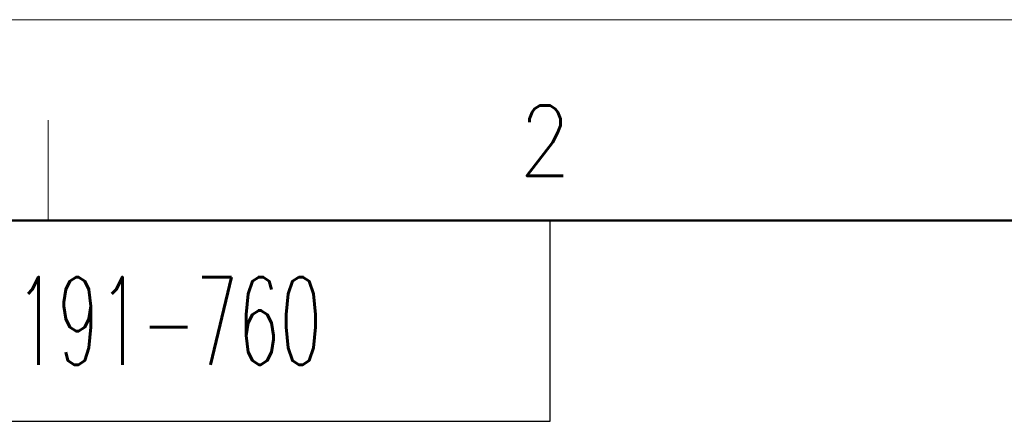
# Model space of a CAD drawing. Header units: millimetres. Extents: x 0 to 1071, y 0 to 742.
# Tile 83 of 130: x 146 to 269, y 692 to 742. Entities that reach past the tile are written whole.
import ezdxf

# ---------------------------------------------------------------- set-up
doc = ezdxf.new("R2010")
doc.units = ezdxf.units.MM
doc.header["$LTSCALE"] = 0.454724
doc.layers.add('NoLayerName_001', color=7, linetype='Continuous')
doc.styles.get("Standard").update_dxf_attribs({"font": 'txt', "bigfont": 'extfont2'})

# ---------------------------------------------------------------- blocks, each defined once
blk = doc.blocks.new('JZB_0006')
at = {"layer": 'NoLayerName_001', "color": 3, "lineweight": 13, "insert": (11.99, 2.18), "char_height": 4.36, "attachment_point": 5}
blk.add_mtext('\\A1;\\W0.5593;900-191-760', dxfattribs=at)

msp = doc.modelspace()

# ---------------------------------------------------------------- linework, layer by layer
at = {"layer": 'NoLayerName_001', "color": 7, "linetype": 'Continuous', "lineweight": 13}
msp.add_line((0, 742.5), (1050, 742.5), dxfattribs=at)
at = {"layer": 'NoLayerName_001', "color": 2, "linetype": 'Continuous', "lineweight": 13}
msp.add_line((150, 730), (150, 717.5), dxfattribs=at)
at = {"layer": 'NoLayerName_001', "color": 7, "linetype": 'Continuous', "lineweight": 50}
msp.add_line((62.5, 717.5), (1025, 717.5), dxfattribs=at)
at = {"layer": 'NoLayerName_001', "color": 7, "linetype": 'Continuous', "lineweight": 25}
for p, q in [((212.5, 692.5), (212.5, 717.5)), ((62.5, 692.5), (212.5, 692.5))]:
    msp.add_line(p, q, dxfattribs=at)

# ---------------------------------------------------------------- block references
at = {"layer": 'NoLayerName_001', "xscale": 2.5, "yscale": 2.5, "zscale": 2.5}
msp.add_blockref('JZB_0006', (123.774996, 699.550018), dxfattribs=at)

# ---------------------------------------------------------------- texts
at = {"layer": 'NoLayerName_001', "color": 2, "lineweight": 13, "insert": (208.631185, 723.06516), "char_height": 8.75, "attachment_point": 7}
msp.add_mtext('\\A1;\\W0.8600;2', dxfattribs=at)

doc.saveas('drawing.dxf')
